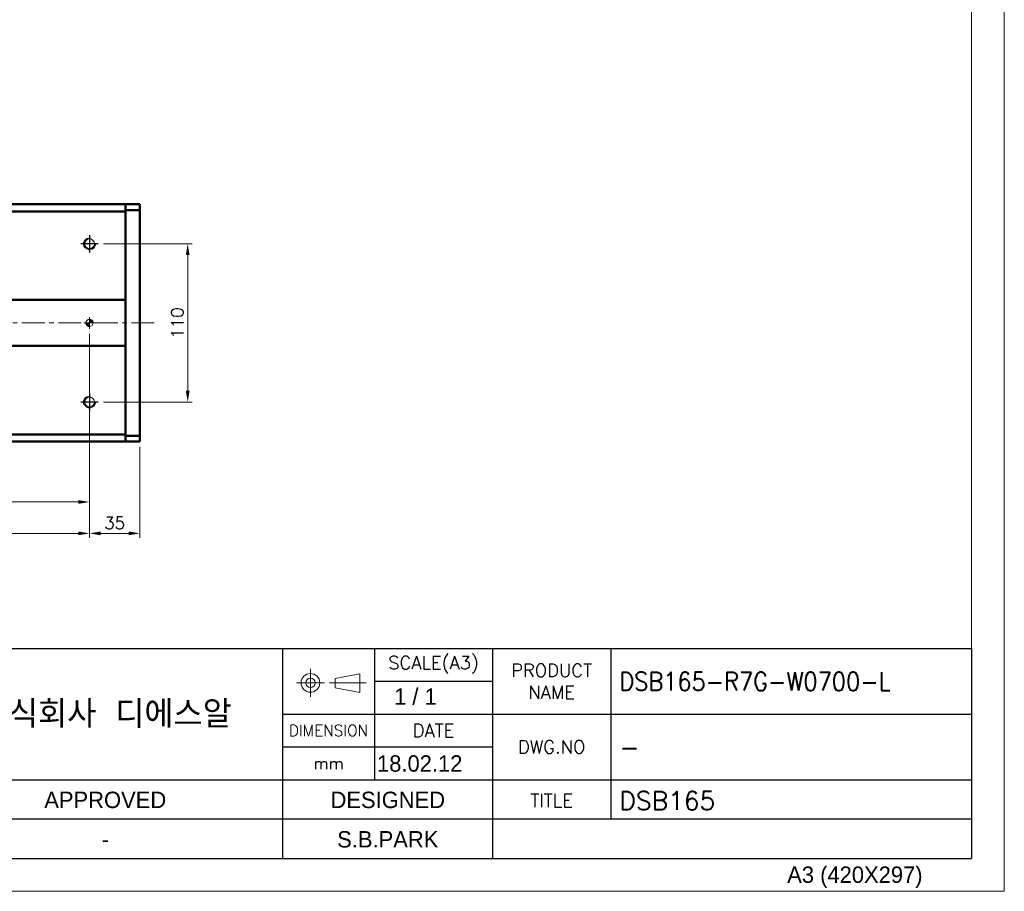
# Model space of a CAD drawing. Header units: millimetres. Extents: x 46891 to 50463, y 6223 to 9884.
# Tile 5 of 6: x 49778 to 50463, y 8529 to 9135. Entities that reach past the tile are written whole.
import ezdxf
from ezdxf.enums import TextEntityAlignment as Align

# ---------------------------------------------------------------- set-up
doc = ezdxf.new("R2010")
doc.units = ezdxf.units.MM
doc.header["$LTSCALE"] = 0.5
doc.linetypes.add('CENTER', pattern=[50.8, 31.75, -6.35, 6.35, -6.35])
doc.layers.get('0').update_dxf_attribs({"lineweight": 20})
doc.layers.add('1', color=1, linetype='CENTER', lineweight=13)
doc.layers.add('외형선(ISO)', color=7, linetype='Continuous', lineweight=50)
for name, color, linetype in [('3', 3, 'Continuous'), ('C', 1, 'CENTER'), ('DIM', 4, 'Continuous')]:
    doc.layers.add(name, color=color, linetype=linetype)
doc.styles.add('ACISOGDT', font='amgdt.shx')
doc.styles.add('DSR TEXT', font='romans.shx', dxfattribs={"bigfont": 'whgtxt.shx'})
doc.styles.get("Standard").update_dxf_attribs({"font": 'romans.shx', "bigfont": 'whgtxt.shx'})
doc.dimstyles.new('DSR', dxfattribs={"dimscale": 2, "dimtxt": 3, "dimasz": 3, "dimexe": 0.5, "dimexo": 0.5, "dimgap": 0.5, "dimtad": 1, "dimdsep": 46, "dimtxsty": 'Standard', "dimcen": 2.5, "dimclrd": 4, "dimclre": 4, "dimclrt": 2, "dimadec": 0, "dimazin": 2, "dimtfac": 1, "dimtmove": 0, "dimatfit": 3, "dimfxl": 0, "dimlwd": -1, "dimlwe": -1, "dimarcsym": 0})

# ---------------------------------------------------------------- blocks, each defined once
blk = doc.blocks.new('A$C13F00394')
for p, q in [((109.11, 28.14), (105.34, 27.43)), ((105.34, 27.43), (105.34, 26.01)), ((109.11, 25.3), (109.11, 28.14)), ((105.34, 26.01), (109.11, 25.3))]:
    blk.add_line(p, q)
for radius in [1.42, 0.71]:
    blk.add_circle((101.56, 26.76), radius)
at = {"layer": '1'}
for p, q in [((101.56, 28.89), (101.56, 24.63)), ((103.69, 26.76), (99.44, 26.76)), ((104.41, 26.76), (110.04, 26.76))]:
    blk.add_line(p, q, dxfattribs=at)
at = {"layer": '3'}
for p, q in [((0, 32), (202.32, 32)), ((97.32, 32), (97.32, 12)), ((111.32, 32), (111.32, 12)), ((129.32, 32), (129.32, 0)), ((147.32, 32), (147.32, 6)), ((202.32, 32), (202.32, 0)), ((111.32, 27), (129.32, 27)), ((97.32, 22), (202.32, 22)), ((97.32, 17), (129.32, 17)), ((0, 12), (129.32, 12)), ((97.32, 12), (97.32, 0)), ((129.32, 12), (202.32, 12)), ((97.32, 6), (43.43, 6)), ((129.32, 6), (97.32, 6)), ((202.32, 6), (129.32, 6)), ((0, 0), (202.32, 0))]:
    blk.add_line(p, q, dxfattribs=at)
at = {"color": 7, "style": 'ACISOGDT'}
for s, p in [('APPROVED', (70.28, 8.93)), ('DESIGNED', (113.35, 8.93))]:
    blk.add_text(s, height=2.5, dxfattribs=at).set_placement(p, align=Align.MIDDLE_CENTER)
at = {"color": 7, "attachment_point": 5, "style": 'DSR TEXT'}
for s, insert, char_height in [('SCALE(A3)', (120.32, 29.5), 2), ('PRODUCT\\PNAME', (138.32, 27), 2), ('주식회사 디에스알', (70.37, 22), 4.2), ('DIMENSION', (104.32, 19.5), 1.7), ('DATE', (120.32, 19.5), 2), ('DWG.NO', (138.32, 17), 2), ('mm', (104.32, 14.5), 1.8), ('TITLE', (138.32, 8.83), 2)]:
    blk.add_mtext(s, dxfattribs=dict(at, insert=insert, char_height=char_height))
blk = doc.blocks.new('A$C1C1952E1')
at = {"color": 1}
blk.add_lwpolyline([(0, 0), (420, 0), (420, 297), (0, 297)], close=True, dxfattribs=at)
at = {"color": 3}
blk.add_lwpolyline([(5, 5), (415, 5), (415, 292), (5, 292)], close=True, dxfattribs=at)
at = {"color": 7, "style": 'ACISOGDT'}
blk.add_text('A3 (420X297)', height=2.5, dxfattribs=at).set_placement((386.91, 1.28))
blk = doc.blocks.new('A$C33E56CC6')
h = blk.add_hatch()
h.set_pattern_fill('ANSI31', color=256, style=0)
h.set_pattern_definition([(45, (-7065.45672, -6508.5399), (-0.0883883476, 0.0883883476), [])])
h.paths.add_polyline_path([(4, 6.5, 0.414214), (1.5, 4), (4, 4)])
h.paths.add_polyline_path([(6.5, 4), (4, 4), (4, 1.5, 0.414214)])
blk.add_circle((4, 4), 2.5)
at = {"layer": '1'}
for p, q in [((4, 0), (4, 8)), ((0, 4), (8, 4))]:
    blk.add_line(p, q, dxfattribs=at)
blk = doc.blocks.new('tap8')
blk.add_circle((0, 0), 3.4)
at = {"layer": 'C', "color": 1, "linetype": 'CENTER'}
for p, q in [((-6.05, 0), (6.05, 0)), ((0, -6.05), (0, 6.05))]:
    blk.add_line(p, q, dxfattribs=at)
at = {"layer": 'DIM', "color": 3}
blk.add_arc((0, 0), 4, 263.84551, 189.43144, dxfattribs=at)
blk = doc.blocks.new('*D92')
at = {"color": 1, "linetype": 'ByBlock'}
for p, q in [((48826.92, 8859.54), (48826.92, 8774.87)), ((49826.92, 8859.54), (49826.92, 8774.87)), ((48834.72, 8777.87), (49819.12, 8777.87))]:
    blk.add_line(p, q, dxfattribs=at)
at = {"color": 1}
for points in [[(48834.72, 8779.17), (48834.72, 8776.57), (48826.92, 8777.87)], [(49819.12, 8779.17), (49819.12, 8776.57), (49826.92, 8777.87)]]:
    blk.add_solid(points, dxfattribs=at)
at = {"layer": 'Defpoints', "color": 0}
for p in [(48826.92, 8863.14), (49826.92, 8863.14), (49826.92, 8777.87)]:
    blk.add_point(p, dxfattribs=at)
at = {"color": 3, "insert": (49326.92, 8785.07), "char_height": 8.4, "attachment_point": 5, "style": 'DSR TEXT'}
blk.add_mtext('10X100PITCH=1000', dxfattribs=at)
blk = doc.blocks.new('*D93')
at = {"color": 1, "linetype": 'ByBlock'}
for p, q in [((49826.92, 8859.54), (49826.92, 8774.87)), ((49861.92, 8838.08), (49861.92, 8774.87)), ((49834.72, 8777.87), (49854.12, 8777.87))]:
    blk.add_line(p, q, dxfattribs=at)
at = {"color": 1}
for points in [[(49834.72, 8779.17), (49834.72, 8776.57), (49826.92, 8777.87)], [(49854.12, 8779.17), (49854.12, 8776.57), (49861.92, 8777.87)]]:
    blk.add_solid(points, dxfattribs=at)
at = {"layer": 'Defpoints', "color": 0}
for p in [(49826.92, 8863.14), (49861.92, 8841.68), (49861.92, 8777.87)]:
    blk.add_point(p, dxfattribs=at)
at = {"color": 3, "insert": (49844.42, 8785.07), "char_height": 8.4, "attachment_point": 5, "style": 'DSR TEXT'}
blk.add_mtext('35', dxfattribs=at)
blk = doc.blocks.new('*D94')
at = {"color": 1, "linetype": 'ByBlock'}
for p, q in [((48826.92, 8916.58), (48826.92, 8796.69)), ((49826.92, 8916.58), (49826.92, 8796.69)), ((48834.72, 8799.69), (49819.12, 8799.69))]:
    blk.add_line(p, q, dxfattribs=at)
at = {"color": 1}
for points in [[(48834.72, 8800.99), (48834.72, 8798.39), (48826.92, 8799.69)], [(49819.12, 8800.99), (49819.12, 8798.39), (49826.92, 8799.69)]]:
    blk.add_solid(points, dxfattribs=at)
at = {"layer": 'Defpoints', "color": 0}
for p in [(48826.92, 8920.18), (49826.92, 8920.18), (49826.92, 8799.69)]:
    blk.add_point(p, dxfattribs=at)
at = {"color": 3, "insert": (49326.92, 8806.89), "char_height": 8.4, "attachment_point": 5, "style": 'DSR TEXT'}
blk.add_mtext('1000%%P0.02', dxfattribs=at)
blk = doc.blocks.new('*D96')
at = {"color": 1, "linetype": 'ByBlock'}
for p, q in [((49836.56, 8979.18), (49898.2, 8979.18)), ((49895.2, 8876.98), (49895.2, 8971.38)), ((49836.56, 8869.18), (49898.2, 8869.18))]:
    blk.add_line(p, q, dxfattribs=at)
at = {"color": 1}
for points in [[(49893.9, 8971.38), (49896.5, 8971.38), (49895.2, 8979.18)], [(49893.9, 8876.98), (49896.5, 8876.98), (49895.2, 8869.18)]]:
    blk.add_solid(points, dxfattribs=at)
at = {"layer": 'Defpoints', "color": 0}
for p in [(49832.96, 8979.18), (49895.2, 8979.18), (49832.96, 8869.18)]:
    blk.add_point(p, dxfattribs=at)
at = {"color": 3, "insert": (49888, 8924.18), "char_height": 8.4, "attachment_point": 5, "rotation": 90, "style": 'DSR TEXT'}
blk.add_mtext('110', dxfattribs=at)

msp = doc.modelspace()

# ---------------------------------------------------------------- linework, layer by layer
at = {"layer": '1'}
msp.add_line((49871.91565, 8924.18367), (48781.91565, 8924.18367), dxfattribs=at)
at = {"layer": '3'}
for p in [(50440.31632, 8697.82652), (49517.14175, 8551.81052)]:
    msp.add_line(p, (50440.31632, 8551.81052), dxfattribs=at)
at = {"layer": '외형선(ISO)'}
for p, q in [((48801.91565, 9006.68367), (49851.91565, 9006.68367)), ((49851.91565, 9006.68367), (49851.91565, 9005.80499)), ((49851.91565, 9006.68367), (49861.91565, 9006.68367)), ((49851.91565, 9005.80499), (49851.91565, 9006.68367)), ((49851.91565, 9001.68367), (49851.91565, 9005.80499)), ((49851.91565, 9005.80499), (49851.91565, 9002.68367)), ((49861.91565, 9006.68367), (49861.91565, 9005.80499)), ((49861.91565, 9002.68367), (49861.91565, 9005.80499)), ((49851.91565, 9001.68367), (48801.91565, 9001.68367)), ((49861.91565, 9002.68367), (49851.91565, 9002.68367)), ((49851.91565, 8940.18367), (49851.91565, 9001.68367)), ((49861.91565, 8845.68367), (49861.91565, 9002.68367)), ((48801.91565, 8940.18367), (49851.91565, 8940.18367)), ((49851.91565, 8939.33012), (49851.91565, 8940.18367)), ((49851.91565, 8938.97657), (49851.91565, 8939.33012)), ((49851.91565, 8909.39078), (49851.91565, 8938.97657)), ((49851.91565, 8938.97657), (49851.91565, 8909.39078)), ((49851.91565, 8909.03723), (49851.91565, 8909.39078)), ((49851.91565, 8908.18367), (48801.91565, 8908.18367)), ((49851.91565, 8908.18367), (49851.91565, 8909.03723)), ((49851.91565, 8846.68367), (49851.91565, 8908.18367)), ((48801.91565, 8846.68367), (49851.91565, 8846.68367)), ((48801.91565, 8841.68367), (49851.91565, 8841.68367)), ((49851.91565, 8842.56235), (49851.91565, 8846.68367)), ((49851.91565, 8845.68367), (49861.91565, 8845.68367)), ((49851.91565, 8845.68367), (49851.91565, 8842.56235)), ((49851.91565, 8842.56235), (49851.91565, 8841.68367)), ((49851.91565, 8841.68367), (49851.91565, 8842.56235)), ((49851.91565, 8841.68367), (49861.91565, 8841.68367)), ((49861.91565, 8842.56235), (49861.91565, 8845.68367)), ((49861.91565, 8842.56235), (49861.91565, 8841.68367))]:
    msp.add_line(p, q, dxfattribs=at)

# ---------------------------------------------------------------- block references
at = {"xscale": 4.563000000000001, "yscale": 4.563000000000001, "zscale": 4.563000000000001}
for name, p in [('A$C1C1952E1', (48546.67132, 8528.99552)), ('A$C13F00394', (49517.14175, 8551.81052))]:
    msp.add_blockref(name, p, dxfattribs=at)
at = {"xscale": -1}
for name, p, rotation in [('tap8', (49826.91565, 8979.18367), 90), ('A$C33E56CC6', (49822.91565, 8928.18367), 180), ('tap8', (49826.91565, 8869.18367), 90)]:
    msp.add_blockref(name, p, dxfattribs=dict(at, rotation=rotation))

# ---------------------------------------------------------------- texts
at = {"color": 2, "style": 'DSR TEXT', "width": 0.9}
msp.add_text('DSB165-R7G-W0700-L', height=12.7764, dxfattribs=at).set_placement((50195.33142, 8668.53961))
at = {"color": 2}
for s, height, style, p in [('1 / 1', 11.4075, 'ACISOGDT', (50038.718, 8658.71509)), ('-', 12.7764, 'DSR TEXT', (50195.33142, 8622.90961)), ('18.02.12', 11.4075, 'ACISOGDT', (50026.86318, 8612.15405)), ('DSB165', 12.7764, 'DSR TEXT', (50195.33142, 8585.60854))]:
    msp.add_text(s, height=height, dxfattribs=dict(at, style=style)).set_placement(p)
at = {"color": 2, "style": 'ACISOGDT'}
for s, p in [('S.B.PARK', (50034.34073, 8565.15819)), ('-', (49837.84282, 8565.15819))]:
    msp.add_text(s, height=11.4075, dxfattribs=at).set_placement(p, align=Align.MIDDLE_CENTER)

# ---------------------------------------------------------------- dimensions: what is measured, and where the dimension line sits
dim = msp.add_linear_dim(base=(49895.19836, 8979.18367), p1=(49832.96262, 8869.18367), p2=(49832.96262, 8979.18367), angle=270, dimstyle='DSR', override={"dimscale": 3, "dimtxt": 2.8, "dimasz": 2.600136, "dimexe": 1, "dimexo": 1.2, "dimgap": 1, "dimdec": 4, "dimtxsty": 'DSR TEXT', "dimclrd": 1, "dimclre": 1, "dimclrt": 3, "dimtdec": 4, "dimtix": 1})
dim.commit()
dim.dimension.update_dxf_attribs({"geometry": '*D96', "text_midpoint": (49887.99836, 8924.18367)})
for base, p1, p2, text, picture, middle in [((49826.91565, 8799.6858), (48826.91565, 8920.18367), (49826.91565, 8920.18367), '<>%%P0.02', '*D94', (49326.91565, 8806.8858)), ((49826.91565, 8777.87379), (48826.91565, 8863.1367), (49826.91565, 8863.1367), '10X100PITCH=<>', '*D92', (49326.91565, 8785.07379))]:
    dim = msp.add_linear_dim(base=base, p1=p1, p2=p2, text=text, dimstyle='DSR', override={"dimscale": 3, "dimtxt": 2.8, "dimasz": 2.600136, "dimexe": 1, "dimexo": 1.2, "dimgap": 1, "dimdec": 4, "dimtxsty": 'DSR TEXT', "dimclrd": 1, "dimclre": 1, "dimclrt": 3, "dimtdec": 4, "dimtix": 1})
    dim.commit()
    dim.dimension.update_dxf_attribs({"geometry": picture, "text_midpoint": middle})
dim = msp.add_linear_dim(base=(49861.91565, 8777.87379), p1=(49826.91565, 8863.1367), p2=(49861.91565, 8841.68367), dimstyle='DSR', override={"dimscale": 3, "dimtxt": 2.8, "dimasz": 2.600136, "dimexe": 1, "dimexo": 1.2, "dimgap": 1, "dimdec": 4, "dimtxsty": 'DSR TEXT', "dimclrd": 1, "dimclre": 1, "dimclrt": 3, "dimtdec": 4, "dimtix": 1})
dim.commit()
dim.dimension.update_dxf_attribs({"geometry": '*D93', "text_midpoint": (49844.41565, 8785.07379)})

doc.saveas('drawing.dxf')
